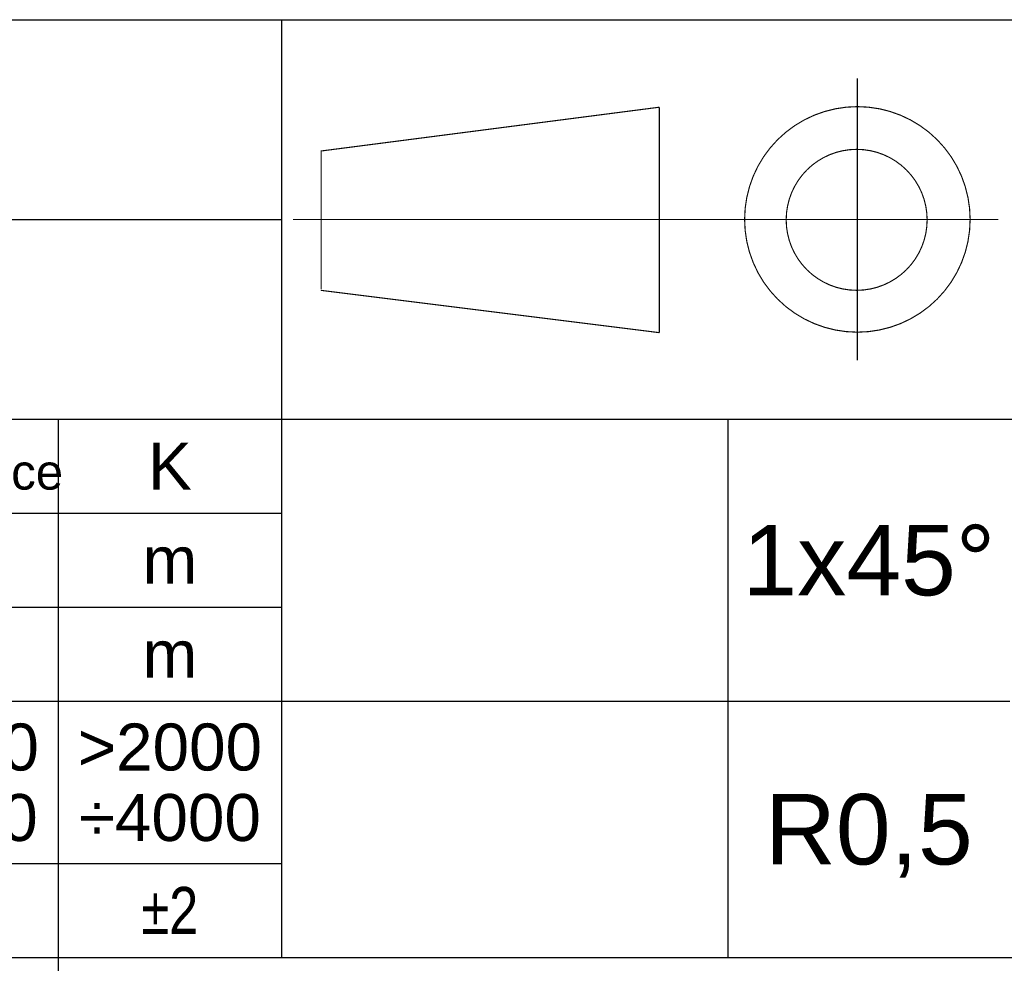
# Model space of a CAD drawing. Header units: millimetres. Extents: x 0 to 420, y 0 to 297.
# Tile 41 of 68: x 299 to 341, y 35 to 75. Entities that reach past the tile are written whole.
import ezdxf

# ---------------------------------------------------------------- set-up
doc = ezdxf.new("R2010")
doc.units = ezdxf.units.MM
doc.header["$LTSCALE"] = 23.1
doc.linetypes.add('CENTER', pattern=[0.6, 0.375, -0.075, 0.075, -0.075])
doc.layers.get('0').update_dxf_attribs({"linetype": 'CONTINUOUS'})
doc.layers.add('DEFAULT_1', color=7, linetype='CENTER')
doc.styles.add('TEXTSTYLE_1', font='gdt', dxfattribs={"width": 0.8})
doc.styles.add('TEXTSTYLE_3', font='arial.ttf')

msp = doc.modelspace()

# ---------------------------------------------------------------- linework, layer by layer
at = {"color": 2, "linetype": 'Continuous'}
for p, q in [((235, 74.91189), (410, 74.91189)), ((310, 74.91189), (310, 34.99989)), ((235, 66.41189), (310, 66.41189)), ((235, 57.91189), (410, 57.91189)), ((300.5, 57.91189), (300.5, 9.99989)), ((329, 57.91189), (329, 34.99989)), ((235, 53.91189), (310, 53.91189)), ((235, 49.91189), (310, 49.91189)), ((235, 45.91189), (341, 45.91189)), ((235, 38.99989), (310, 38.99989)), ((235, 34.99989), (410, 34.99989))]:
    msp.add_line(p, q, dxfattribs=at)
at = {"color": 7, "linetype": 'Continuous', "const_width": 0.048}
for points in [[(311.6744, 69.32182), (326.08555, 71.18755)], [(326.08555, 71.18755), (326.08555, 61.59123)], [(311.68555, 69.32326), (311.68555, 63.43089)], [(311.6744, 63.39262), (326.08555, 61.59123)]]:
    msp.add_lwpolyline(points, dxfattribs=at)
for points in [[(329.71444, 66.41189, 1), (339.31444, 66.41189, 1)], [(331.48386, 66.39376, 1), (337.48386, 66.39376, 1)]]:
    msp.add_lwpolyline(points, format="xyb", close=True, dxfattribs=at)
at = {"layer": 'DEFAULT_1', "color": 7, "linetype": 'CENTER', "const_width": 0.048}
for points in [[(334.51444, 72.41189), (334.51444, 60.41189)], [(310.48555, 66.41189), (340.51444, 66.41189)]]:
    msp.add_lwpolyline(points, dxfattribs=at)

# ---------------------------------------------------------------- texts
at = {"color": 2, "linetype": 'Continuous', "line_spacing_factor": 0.9}
for s, insert, char_height, width, attachment_point, style in [('GB/T1184\\H1.5; (ISO 2768-2) Geometrical tolerance', (254.2, 56.91189), 2, 46.4572491, 1, 'TEXTSTYLE_3'), ('K', (305.25, 56.91189), 2, 1.8587361, 2, 'TEXTSTYLE_3'), ('1x45°', (335, 53.41189), 3, 10.7620818, 2, 'TEXTSTYLE_3'), ('m', (305.25, 52.91189), 2, 2.3197026, 2, 'TEXTSTYLE_3'), ('m', (305.25, 48.91189), 2, 2.3197026, 2, 'TEXTSTYLE_3'), ('>1000\\P÷2000', (295.75, 44.95589), 2, 7.8438662, 2, 'TEXTSTYLE_3'), ('>2000\\P÷4000', (305.25, 44.95589), 2, 7.8438662, 2, 'TEXTSTYLE_3'), ('R0,5', (335, 41.95589), 3, 8.8438662, 2, 'TEXTSTYLE_3'), ('{\\Fgdt;`}\\Farial.ttf;2', (305.25, 37.99989), 2, 3.8872367, 2, 'TEXTSTYLE_1')]:
    msp.add_mtext(s, dxfattribs=dict(at, insert=insert, char_height=char_height, width=width, attachment_point=attachment_point, style=style))

doc.saveas('drawing.dxf')
